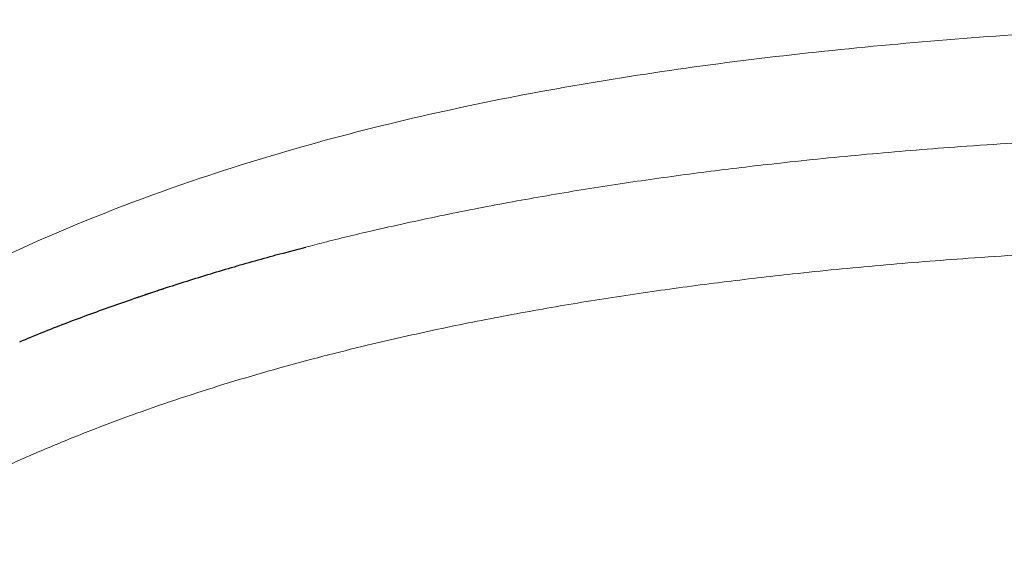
# Model space of a CAD drawing. Header units: millimetres. Extents: x 8 to 315, y 12 to 486.
# Tile 12 of 256: x 165.6 to 169.18, y 182.62 to 184.54. Entities that reach past the tile are written whole.
import ezdxf

# ---------------------------------------------------------------- set-up
doc = ezdxf.new("R2010")
doc.units = ezdxf.units.MM

msp = doc.modelspace()

# ---------------------------------------------------------------- linework, layer by layer
at = {"color": 252, "linetype": 'Continuous', "lineweight": 0}
for points, knots in [([(170.9569, 184.5363), (170.64, 184.5338), (170.0064, 184.5288), (169.0567, 184.4775), (168.1102, 184.3832), (167.172, 184.2261), (166.3672, 184.0105), (165.7007, 183.7569), (165.1667, 183.4947), (164.6638, 183.1764), (164.2043, 182.7976), (163.8036, 182.3568), (163.4748, 181.8603), (163.2249, 181.3183), (163.126, 180.9345), (163.0765, 180.7425)], [0, 0, 0, 0, 0.10003, 0.200056, 0.300173, 0.400239, 0.500131, 0.562636, 0.625145, 0.687668, 0.750125, 0.812616, 0.875055, 0.937489, 1, 1, 1, 1]), ([(166.6423, 183.7109), (166.6642, 183.7167), (166.7441, 183.7378), (166.9063, 183.7763), (167.1292, 183.8254), (167.3772, 183.8738), (167.6264, 183.917), (167.877, 183.9553), (168.1284, 183.9891), (168.4025, 184.0212), (168.6989, 184.0506), (168.9756, 184.0731), (169.2103, 184.0891), (169.4246, 184.1017), (169.661, 184.1132), (169.9196, 184.123), (170.1786, 184.1303), (170.4378, 184.1354), (170.6107, 184.137), (170.6972, 184.1378)], [0, 0, 0, 0, 0.016673, 0.060738, 0.122647, 0.184556, 0.24661, 0.308664, 0.370902, 0.43314, 0.511412, 0.589685, 0.636817, 0.683949, 0.74711, 0.810271, 0.873513, 0.936758, 1, 1, 1, 1]), ([(170.9569, 183.7315), (170.872, 183.7313), (170.6598, 183.7309), (170.3203, 183.7265), (169.9809, 183.718), (169.684, 183.707), (169.4506, 183.6959), (169.2383, 183.6837), (169.0043, 183.6681), (168.7278, 183.646), (168.4301, 183.6169), (168.1539, 183.5848), (167.8989, 183.5507), (167.6444, 183.5118), (167.3904, 183.4675), (167.1373, 183.4174), (166.9155, 183.3678), (166.7246, 183.3207), (166.5644, 183.278), (166.4048, 183.2322), (166.2459, 183.1828), (166.0878, 183.1298), (165.9306, 183.0729), (165.7746, 183.0119), (165.6201, 182.9467), (165.4677, 182.877), (165.3171, 182.8023), (165.1687, 182.7223), (165.0386, 182.6458), (164.9265, 182.5748), (164.8316, 182.5109), (164.7343, 182.4411), (164.6353, 182.365), (164.5463, 182.2911), (164.4654, 182.2193), (164.3924, 182.1502), (164.317, 182.0735), (164.2443, 181.994), (164.1742, 181.9114), (164.1072, 181.8259), (164.0434, 181.7373), (163.9833, 181.6462), (163.931, 181.5594), (163.8789, 181.4652), (163.8279, 181.3634), (163.7761, 181.2462), (163.7298, 181.1268), (163.693, 181.019), (163.6731, 180.9509), (163.6651, 180.9236)], [0, 0, 0, 0, 0.030311, 0.075829, 0.121347, 0.151731, 0.182115, 0.205005, 0.227895, 0.266165, 0.304435, 0.335215, 0.365995, 0.396862, 0.427729, 0.458669, 0.489608, 0.509459, 0.529311, 0.549209, 0.569106, 0.589082, 0.609058, 0.629098, 0.649137, 0.669129, 0.689121, 0.709276, 0.729431, 0.743059, 0.756689, 0.770316, 0.785817, 0.801316, 0.811695, 0.824518, 0.837341, 0.850283, 0.863224, 0.876348, 0.889473, 0.90273, 0.915988, 0.926374, 0.942055, 0.957737, 0.973562, 0.989388, 1, 1, 1, 1])]:
    msp.add_open_spline(points, degree=3, knots=knots, dxfattribs=at)
at = {"color": 7, "linetype": 'Continuous', "lineweight": 30}
for points, knots in [([(165.6041, 183.3678), (165.6311, 183.3791), (165.7131, 183.4134), (165.8518, 183.466), (166.02, 183.5261), (166.19, 183.5821), (166.3614, 183.6344), (166.5123, 183.6774), (166.6062, 183.7016), (166.6423, 183.7109)], [0, 0, 0, 0, 0.080268, 0.243047, 0.40637, 0.569694, 0.733729, 0.897765, 1, 1, 1, 1]), ([(166.0236, 183.5265), (166.0314, 183.5292), (166.05, 183.5356), (166.079, 183.5453), (166.1065, 183.5545), (166.1232, 183.5598), (166.1295, 183.5619)], [0, 0, 0, 0, 0.2204354, 0.5212287, 0.8181687, 1, 1, 1, 1])]:
    msp.add_open_spline(points, degree=3, knots=knots, dxfattribs=at)

doc.saveas('drawing.dxf')
